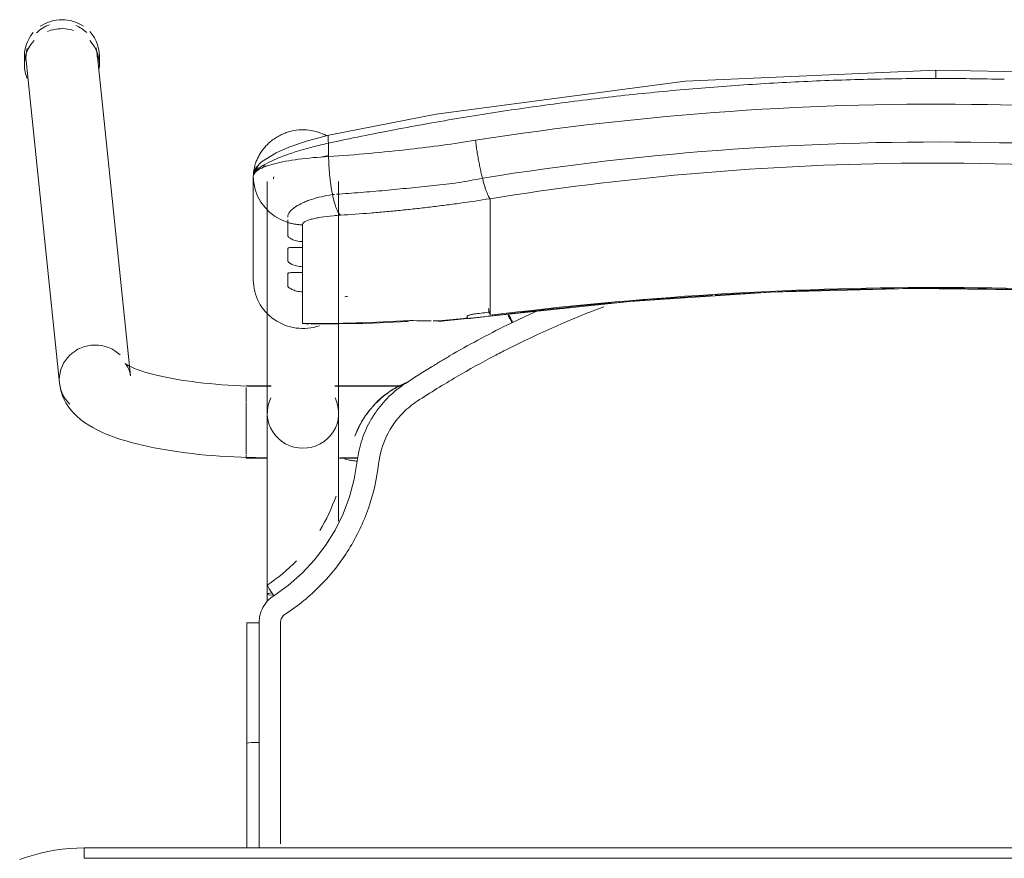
# Model space of a CAD drawing. Header units: metres. Extents: x 3 to 43.5, y -74 to -48.5.
# Tile 94 of 209: x 35.556 to 35.842, y -56.58 to -56.337. Entities that reach past the tile are written whole.
import ezdxf

# ---------------------------------------------------------------- set-up
doc = ezdxf.new("R2010")
doc.units = ezdxf.units.M
doc.layers.add('I-FURN', color=7, linetype='Continuous', lineweight=18)

# ---------------------------------------------------------------- blocks, each defined once
blk = doc.blocks.new('ConjuntoParaAlunoTamanho6 - CJA06_ConjuntoParaAlunoTamanho6-V50-1PAV - FRIGORÍFICA')
at = {"layer": 'I-FURN', "color": 253, "true_color": 0xaaaaaa}
for p, q in [((-0.2643, 0.29456), (-0.2643, 0.29197)), ((-0.23354, 0.20182), (-0.24321, 0.29526)), ((-0.24254, 0.29197), (-0.24254, 0.29456)), ((-0.2638, 0.29312), (-0.25413, 0.19969)), ((-0.1979, 0.25969), (-0.1979, 0.22964)), ((-0.19385, 0.25812), (-0.19385, 0.19097)), ((-0.19207, 0.25896), (-0.19202, 0.25906)), ((-0.19202, 0.25906), (-0.19192, 0.25949)), ((-0.17315, 0.19097), (-0.17315, 0.25812)), ((-0.19734, 0.2558), (-0.19665, 0.25395)), ((-0.17493, 0.25435), (-0.17437, 0.25441)), ((-0.19665, 0.25395), (-0.1957, 0.25221)), ((-0.1957, 0.25221), (-0.19451, 0.25062)), ((-0.12923, 0.2438), (-0.12923, 0.25317)), ((-0.12923, 0.24214), (-0.12923, 0.2438)), ((-0.18366, 0.24073), (-0.18366, 0.23904)), ((-0.12923, 0.24214), (-0.12923, 0.23653)), ((-0.12923, 0.23653), (-0.12923, 0.23486)), ((-0.12923, 0.23486), (-0.12923, 0.22925)), ((-0.18366, 0.23345), (-0.18366, 0.23176)), ((-0.12923, 0.22925), (-0.12923, 0.22759)), ((-0.18366, 0.22617), (-0.18366, 0.21701)), ((-0.12923, 0.22759), (-0.12923, 0.22197)), ((-0.12923, 0.22197), (-0.12923, 0.22031)), ((-0.11598, 0.22048), (-0.1227, 0.21732)), ((-0.14414, 0.21757), (-0.12926, 0.21915)), ((-0.18366, 0.21701), (-0.1818, 0.21679)), ((-0.19271, 0.19894), (-0.2, 0.19894)), ((-0.2, 0.19844), (-0.2, 0.19411)), ((-0.19271, 0.19879), (-0.19385, 0.19879)), ((-0.19385, 0.19879), (-0.19385, 0.19845)), ((-0.19385, 0.19845), (-0.19385, 0.19764)), ((-0.15474, 0.19894), (-0.17429, 0.19894)), ((-0.15494, 0.19879), (-0.17429, 0.19879)), ((-0.2, 0.19393), (-0.2, 0.18575)), ((-0.19385, 0.19367), (-0.19385, 0.1916)), ((-0.2, 0.18573), (-0.2, 0.17916)), ((-0.19385, 0.18688), (-0.19385, 0.18582)), ((-0.19385, 0.18371), (-0.19385, 0.18582)), ((-0.2, 0.17887), (-0.2, 0.17794)), ((-0.2, 0.17794), (-0.19377, 0.17794)), ((-0.19385, 0.17809), (-0.19385, 0.17951)), ((-0.17323, 0.17794), (-0.1676, 0.17794)), ((-0.17268, 0.17809), (-0.16757, 0.17809)), ((-0.19385, 0.13857), (-0.19385, 0.13643)), ((-0.19983, 0.13021), (-0.19982, 0.0953)), ((-0.19982, 0.06488), (-0.19982, 0.0953)), ((-0.19982, 0.0953), (-0.19982, 0.09529)), ((-0.19623, 0.09556), (-0.19738, 0.09554)), ((0.247, 0.06497), (-0.247, 0.06497)), ((-0.247, 0.06497), (-0.247, 0.06197)), ((0.247, 0.06497), (-0.247, 0.06497))]:
    blk.add_line(p, q, dxfattribs=at)
at = {"layer": 'I-FURN', "color": 253, "true_color": 0xaaaaaa, "flags": 128}
for points in [[(0.0001, 0.2904), (-0.07267, 0.28721), (-0.14486, 0.2777), (-0.17603, 0.27161)], [(0.17623, 0.27161), (0.10331, 0.28398), (0.03018, 0.28985), (0.0001, 0.2904)], [(-0.17603, 0.27161), (-0.18218, 0.26997), (-0.18761, 0.26812), (-0.19131, 0.26652), (-0.19557, 0.2639), (-0.19708, 0.26226), (-0.19765, 0.26113), (-0.1979, 0.25971)], [(-0.17607, 0.26928), (-0.17607, 0.26831), (-0.17607, 0.26734), (-0.17607, 0.26637), (-0.17607, 0.2654)], [(-0.1979, 0.24468), (-0.1979, 0.2522), (-0.1979, 0.25971)], [(-0.1979, 0.25969), (-0.19776, 0.25773), (-0.19734, 0.2558)], [(-0.1979, 0.25969), (-0.1979, 0.25218), (-0.1979, 0.24467), (-0.1979, 0.23715), (-0.1979, 0.22964)], [(-0.19451, 0.25062), (-0.19311, 0.2492), (-0.19152, 0.24799)], [(-0.19152, 0.24799), (-0.18977, 0.24701), (-0.1879, 0.24628)], [(-0.1879, 0.24243), (-0.1879, 0.24339), (-0.1879, 0.24435), (-0.1879, 0.24532), (-0.1879, 0.24628)], [(-0.18366, 0.24561), (-0.18366, 0.24439), (-0.18366, 0.24317), (-0.18366, 0.24195), (-0.18366, 0.24073)], [(-0.1879, 0.23515), (-0.1879, 0.23603), (-0.1879, 0.23692), (-0.1879, 0.2378), (-0.1879, 0.23868)], [(-0.18366, 0.23904), (-0.18366, 0.23764), (-0.18366, 0.23624), (-0.18366, 0.23485), (-0.18366, 0.23345)], [(-0.1879, 0.22787), (-0.1879, 0.22876), (-0.1879, 0.22964), (-0.1879, 0.23052), (-0.1879, 0.23141)], [(-0.18366, 0.23176), (-0.18366, 0.23036), (-0.18366, 0.22897), (-0.18366, 0.22757), (-0.18366, 0.22617)], [(-0.12926, 0.21915), (-0.08865, 0.22342), (-0.0479, 0.2261), (-0.00707, 0.22717), (0.03376, 0.22666), (0.07455, 0.22454), (0.11521, 0.22083), (0.12946, 0.21915)], [(-0.12923, 0.22031), (-0.12923, 0.22007), (-0.12923, 0.21984), (-0.12923, 0.21961), (-0.12923, 0.21937)], [(-0.18111, 0.21677), (-0.16533, 0.21701), (-0.15331, 0.21761)], [(-0.1359, 0.2187), (-0.1359, 0.21878), (-0.1359, 0.21886), (-0.1359, 0.21893), (-0.1359, 0.21901)], [(-0.23354, 0.20182), (-0.23373, 0.20287), (-0.23403, 0.20376), (-0.23437, 0.20445), (-0.23469, 0.20492), (-0.23492, 0.20521), (-0.23505, 0.20534), (-0.23507, 0.20536)], [(-0.23507, 0.20536), (-0.23501, 0.20531), (-0.23482, 0.20518), (-0.23451, 0.20499), (-0.23408, 0.20476), (-0.23355, 0.20449), (-0.23291, 0.2042), (-0.23217, 0.20389), (-0.23133, 0.20358), (-0.23041, 0.20326), (-0.22941, 0.20294), (-0.22832, 0.20262), (-0.22717, 0.2023), (-0.22594, 0.20199), (-0.22464, 0.20169), (-0.22328, 0.2014), (-0.22186, 0.20112), (-0.22039, 0.20086), (-0.21886, 0.2006), (-0.21729, 0.20036), (-0.21567, 0.20014), (-0.214, 0.19993), (-0.2123, 0.19973), (-0.21057, 0.19956), (-0.2088, 0.1994), (-0.207, 0.19926), (-0.20518, 0.19913), (-0.20334, 0.19903), (-0.20148, 0.19894), (-0.19961, 0.19888), (-0.19772, 0.19883), (-0.19583, 0.1988), (-0.19394, 0.19879), (-0.19385, 0.19879)], [(-0.25413, 0.19969), (-0.25375, 0.19762), (-0.25311, 0.19572), (-0.25226, 0.19403), (-0.25129, 0.19256), (-0.25023, 0.19128), (-0.24913, 0.19017), (-0.24799, 0.18919), (-0.24683, 0.18832), (-0.24563, 0.18753), (-0.24441, 0.18681), (-0.24316, 0.18615), (-0.24188, 0.18553), (-0.24055, 0.18496), (-0.23919, 0.18441), (-0.23778, 0.1839), (-0.23633, 0.18341), (-0.23483, 0.18295), (-0.2333, 0.18251), (-0.23171, 0.1821), (-0.23008, 0.1817), (-0.22841, 0.18133), (-0.2267, 0.18098), (-0.22495, 0.18064), (-0.22315, 0.18033), (-0.22132, 0.18004), (-0.21946, 0.17976), (-0.21756, 0.17951), (-0.21562, 0.17928), (-0.21366, 0.17906), (-0.21168, 0.17887), (-0.20967, 0.1787), (-0.20763, 0.17855), (-0.20558, 0.17842), (-0.20352, 0.17831), (-0.20144, 0.17823), (-0.19935, 0.17816), (-0.19725, 0.17811), (-0.19515, 0.17809), (-0.19385, 0.17809)], [(-0.19385, 0.13857), (-0.19385, 0.14057), (-0.19385, 0.14257), (-0.19385, 0.14457), (-0.19385, 0.14656), (-0.19385, 0.14855), (-0.19385, 0.15053), (-0.19385, 0.15249), (-0.19385, 0.15444), (-0.19385, 0.15637), (-0.19385, 0.15827), (-0.19385, 0.16015), (-0.19385, 0.162), (-0.19385, 0.16382), (-0.19385, 0.1656), (-0.19385, 0.16735), (-0.19385, 0.16905), (-0.19385, 0.17071), (-0.19385, 0.17233), (-0.19385, 0.1739), (-0.19385, 0.17541), (-0.19385, 0.17687), (-0.19385, 0.17828), (-0.19385, 0.17963), (-0.19385, 0.18092), (-0.19385, 0.18215), (-0.19385, 0.18331), (-0.19385, 0.18441), (-0.19385, 0.18544), (-0.19385, 0.1864), (-0.19385, 0.18729), (-0.19385, 0.1881), (-0.19385, 0.18885), (-0.19385, 0.18951), (-0.19385, 0.19011), (-0.19385, 0.19062), (-0.19385, 0.19097)], [(-0.17315, 0.19097), (-0.17315, 0.19051), (-0.17315, 0.18998), (-0.17315, 0.18937), (-0.17315, 0.18869), (-0.17315, 0.18793), (-0.17315, 0.1871), (-0.17315, 0.18619), (-0.17315, 0.18522), (-0.17315, 0.18417), (-0.17315, 0.18306), (-0.17315, 0.18188), (-0.17315, 0.18064), (-0.17315, 0.17934), (-0.17315, 0.17798), (-0.17315, 0.17656), (-0.17315, 0.17508), (-0.17315, 0.17355), (-0.17315, 0.17198), (-0.17315, 0.17035), (-0.17315, 0.16868), (-0.17315, 0.16696), (-0.17315, 0.16521), (-0.17315, 0.16342), (-0.17315, 0.16159), (-0.17315, 0.15974)], [(-0.16841, 0.18438), (-0.16841, 0.18437), (-0.16841, 0.18435), (-0.16841, 0.18434), (-0.16841, 0.18432)], [(-0.16774, 0.17706), (-0.16861, 0.17188), (-0.16997, 0.16679), (-0.17181, 0.16185), (-0.17415, 0.15713), (-0.17693, 0.15265), (-0.18013, 0.14846), (-0.18374, 0.14461), (-0.18771, 0.14113), (-0.19199, 0.13805)], [(-0.19623, 0.13025), (-0.19623, 0.12331), (-0.19623, 0.11637), (-0.19623, 0.10942), (-0.19623, 0.10249), (-0.19623, 0.09556)], [(-0.19738, 0.09554), (-0.19841, 0.0955), (-0.1992, 0.09544), (-0.19969, 0.09537), (-0.19982, 0.0953)], [(-0.247, 0.06497), (-0.24912, 0.06492), (-0.25124, 0.0648), (-0.25334, 0.06459), (-0.25544, 0.06429), (-0.25753, 0.06391), (-0.2596, 0.06345), (-0.26165, 0.0629), (-0.26367, 0.06228), (-0.26567, 0.06157)], [(0.247, 0.06197), (0.1235, 0.06197), (0, 0.06197), (-0.1235, 0.06197), (-0.247, 0.06197)], [(-0.247, 0.06197), (-0.1235, 0.06197), (0, 0.06197), (0.1235, 0.06197), (0.247, 0.06197)]]:
    blk.add_lwpolyline(points, dxfattribs=at)
at = {"layer": 'I-FURN', "color": 253, "true_color": 0xaaaaaa}
for centre, major_axis, ratio, start_param, end_param in [((-0.25351, 0.29419), (0.01029, 0.00107), 0.967158, 1.815725, 2.256389), ((-0.25342, 0.29456), (0.01088, 0), 0.965926, 1.570796, 2.185058), ((-0.25342, 0.29456), (0.01088, 0), 0.965926, 0.959427, 1.570796), ((-0.25351, 0.29419), (0.01029, 0.00107), 0.967158, 0.685592, 1.060105), ((-0.25342, 0.29456), (0.01088, 0), 0.965926, 2.438822, 3.243525), ((-0.25342, 0.29197), (0.01088, 0), 0.965926, 1.570796, 1.965237), ((-0.25342, 0.29197), (0.01088, 0), 0.965926, 1.257624, 1.559899), ((-0.25342, 0.29456), (0.01088, 0), 0.965926, 6.170166, 7.020457), ((-0.25342, 0.29197), (0.01088, 0), 0.965926, 2.404268, 3.526261), ((-0.25342, 0.29197), (0.01088, 0), 0.965926, 6.182855, 7.015454), ((-0.25351, 0.29419), (0.01029, 0.00107), 0.967158, 6.18338, 6.464028), ((-0.25351, 0.29419), (0.01029, 0.00107), 0.967158, 2.780211, 3.141593), ((-0.1835, 0.22964), (-0.0144, 0), 0.978148, 0, 1.909658), ((0.0001, -0.77117), (1.0209, 0), 0.978148, 1.443771, 1.697822), ((0.0001, -0.77159), (1.0211, 0), 0.978148, 1.443771, 1.633569), ((-0.17927, 0.60128), (0.385, 0), 0.978148, 4.732926, 4.735013), ((0.0001, -0.77159), (1.0211, 0), 0.978148, 1.634309, 1.697822), ((-0.17927, 0.60356), (0.395, 0), 0.978148, 4.828782, 4.839414), ((-0.1305, 0.22908), (-0.00124, 0.00992), 0.026339, 2.463316, 2.789234), ((-0.17927, 0.60336), (0.395, 0), 0.978148, 4.701279, 4.780293), ((-0.14501, 0.22754), (-0.00087, 0.00996), 0.018501, 2.957526, 3.350225), ((-0.17927, 0.60263), (0.395, 0), 0.978148, 4.801491, 4.822541), ((-0.17927, 0.60221), (0.3948, 0), 0.978148, 4.828842, 4.839414), ((-0.24383, 0.20075), (0.01029, 0.00107), 0.967158, 1.470991, 3.041787), ((-0.24383, 0.20075), (0.01029, 0.00107), 0.967158, 0.685592, 1.470991), ((-0.24383, 0.20075), (0.01029, 0.00107), 0.967158, 3.041787, 3.827185), ((-0.1835, 0.19097), (0.01035, 0), 0.978148, 2.686587, 4.712389), ((-0.1835, 0.19097), (0.01035, 0), 0.978148, 4.712389, 6.738191), ((-0.1835, 0.13857), (0.01035, 0), 0.069756, 2.648425, 3.665191)]:
    blk.add_ellipse(centre, major_axis=major_axis, ratio=ratio, start_param=start_param, end_param=end_param, dxfattribs=at)
for points in [[(0.0001, 0.29036), (0.0001, 0.29029), (0.0001, 0.29001), (0.0001, 0.28916), (0.0001, 0.28841), (0.0001, 0.28802)], [(-0.05929, 0.28591), (-0.06588, 0.28544), (-0.07245, 0.28489), (-0.07901, 0.28427)], [(-0.03953, 0.28708), (-0.04612, 0.28677), (-0.05271, 0.28638), (-0.05929, 0.28591)], [(-0.01972, 0.28779), (-0.02633, 0.28763), (-0.03293, 0.2874), (-0.03953, 0.28708)], [(0.0001, 0.28802), (-0.00651, 0.28802), (-0.01312, 0.28795), (-0.01972, 0.28779)], [(0.01992, 0.28779), (0.01332, 0.28795), (0.00671, 0.28802), (0.0001, 0.28802)], [(-0.07901, 0.28427), (-0.08557, 0.28365), (-0.09211, 0.28295), (-0.09864, 0.28217)], [(-0.09864, 0.28217), (-0.10517, 0.28139), (-0.11169, 0.28054), (-0.11819, 0.27961)], [(-0.11819, 0.27961), (-0.12468, 0.27869), (-0.13116, 0.27768), (-0.13762, 0.27661)], [(-0.13762, 0.27661), (-0.14407, 0.27553), (-0.15051, 0.27438), (-0.15692, 0.27316)], [(-0.15692, 0.27316), (-0.16332, 0.27194), (-0.16971, 0.27065), (-0.17607, 0.26928)], [(-0.13346, 0.2701), (-0.13339, 0.26956), (-0.13324, 0.26848), (-0.133, 0.26684), (-0.13272, 0.2652), (-0.13242, 0.26359), (-0.13211, 0.26203), (-0.13178, 0.26053), (-0.13155, 0.25959), (-0.13144, 0.25914)], [(-0.17609, 0.26577), (-0.1767, 0.26561), (-0.17731, 0.26545), (-0.17791, 0.26528)], [(-0.17607, 0.2654), (-0.17914, 0.26523), (-0.18504, 0.2647), (-0.19219, 0.26337), (-0.19682, 0.26165), (-0.1979, 0.26035), (-0.1979, 0.25969)], [(-0.17607, 0.2654), (-0.17606, 0.26498), (-0.17604, 0.26413), (-0.17598, 0.26285), (-0.1759, 0.26156), (-0.17579, 0.26028), (-0.17566, 0.25902), (-0.17551, 0.25778), (-0.17533, 0.25659), (-0.17514, 0.25544), (-0.175, 0.25471), (-0.17493, 0.25435)], [(-0.12923, 0.25317), (-0.12932, 0.25327), (-0.1295, 0.25353), (-0.1298, 0.25409), (-0.13011, 0.25481), (-0.13044, 0.25568), (-0.13077, 0.2567), (-0.1311, 0.25786), (-0.13133, 0.2587), (-0.13144, 0.25914)], [(-0.17493, 0.25435), (-0.17484, 0.25392), (-0.17465, 0.25308), (-0.17435, 0.25195), (-0.17403, 0.25093), (-0.17369, 0.25006), (-0.17335, 0.24934), (-0.173, 0.24877), (-0.17277, 0.2485), (-0.17265, 0.2484)], [(-0.16398, 0.24902), (-0.16687, 0.24878), (-0.16977, 0.24858), (-0.17265, 0.2484)], [(-0.15964, 0.24939), (-0.16109, 0.24926), (-0.16254, 0.24913), (-0.16398, 0.24902)], [(-0.1553, 0.2498), (-0.15675, 0.24966), (-0.15819, 0.24952), (-0.15964, 0.24939)], [(-0.15095, 0.25026), (-0.1524, 0.2501), (-0.15385, 0.24995), (-0.1553, 0.2498)], [(-0.14661, 0.25076), (-0.14806, 0.25058), (-0.14951, 0.25042), (-0.15095, 0.25026)], [(-0.14226, 0.2513), (-0.14371, 0.25111), (-0.14516, 0.25093), (-0.14661, 0.25076)], [(-0.1879, 0.24628), (-0.18756, 0.24617), (-0.18687, 0.24599), (-0.18581, 0.24578), (-0.18474, 0.24565), (-0.18402, 0.24561), (-0.18366, 0.24561)], [(-0.09625, 0.22184), (-0.10584, 0.21825), (-0.1152, 0.21414), (-0.12434, 0.2095)], [(-0.15397, 0.21772), (-0.15349, 0.21752), (-0.153, 0.21758), (-0.15247, 0.21788)], [(-0.14577, 0.21777), (-0.14522, 0.21777), (-0.14467, 0.21778), (-0.14412, 0.21779)], [(-0.1359, 0.21901), (-0.1359, 0.21905), (-0.13586, 0.21912), (-0.13573, 0.21923), (-0.13549, 0.21935), (-0.13518, 0.21946), (-0.13479, 0.21957), (-0.13436, 0.21967), (-0.1339, 0.21974), (-0.13357, 0.21979), (-0.1334, 0.21981)], [(-0.13585, 0.2186), (-0.13587, 0.21862), (-0.13589, 0.21865), (-0.1359, 0.21868), (-0.1359, 0.2187)], [(-0.1227, 0.21732), (-0.12297, 0.21719), (-0.12353, 0.21692), (-0.12408, 0.21665), (-0.12436, 0.21651)], [(-0.12335, 0.21813), (-0.12356, 0.21856), (-0.12377, 0.21898), (-0.12395, 0.21936)], [(-0.12289, 0.21723), (-0.12304, 0.21753), (-0.12319, 0.21783), (-0.12334, 0.21813)], [(-0.12436, 0.21651), (-0.12717, 0.21512), (-0.13276, 0.21224), (-0.13826, 0.20916), (-0.14098, 0.20758)], [(-0.12434, 0.2095), (-0.12494, 0.2092), (-0.12615, 0.20858), (-0.12737, 0.20794), (-0.12798, 0.20762)], [(-0.12798, 0.20762), (-0.13157, 0.20574), (-0.13889, 0.20168), (-0.14651, 0.19698), (-0.1504, 0.19445)], [(-0.14098, 0.20758), (-0.14188, 0.20704), (-0.14368, 0.20597), (-0.14546, 0.20487), (-0.14635, 0.20432)], [(-0.14638, 0.20431), (-0.14762, 0.20355), (-0.1501, 0.202), (-0.15256, 0.20043), (-0.15378, 0.19963)], [(-0.16501, 0.19076), (-0.16447, 0.19151), (-0.16331, 0.19295), (-0.16135, 0.19493), (-0.15919, 0.19669), (-0.15764, 0.19771), (-0.15683, 0.19818)], [(-0.15378, 0.19963), (-0.1555, 0.19851), (-0.15869, 0.19594), (-0.16134, 0.1928), (-0.1625, 0.1911)], [(-0.1568, 0.1982), (-0.15576, 0.1988), (-0.15475, 0.1993), (-0.15376, 0.19971)], [(-0.1504, 0.19445), (-0.15113, 0.19396), (-0.15256, 0.19293), (-0.15386, 0.19174), (-0.15448, 0.19112)], [(-0.16371, 0.18924), (-0.16479, 0.18738), (-0.16656, 0.18343), (-0.1675, 0.1792), (-0.16774, 0.17706)], [(-0.1625, 0.1911), (-0.16271, 0.1908), (-0.16313, 0.19018), (-0.16352, 0.18955), (-0.16371, 0.18924)], [(-0.15448, 0.19112), (-0.15645, 0.18912), (-0.15969, 0.18452), (-0.16124, 0.17915), (-0.16156, 0.17636)], [(-0.16774, 0.17706), (-0.16823, 0.17712), (-0.16921, 0.17725), (-0.17046, 0.17746), (-0.17128, 0.17766), (-0.17147, 0.17776), (-0.17146, 0.1778)], [(-0.17391, 0.16699), (-0.17512, 0.16348), (-0.17671, 0.16011), (-0.17864, 0.15696)], [(-0.1854, 0.14823), (-0.18797, 0.14558), (-0.19084, 0.14321), (-0.19391, 0.14119)], [(-0.19391, 0.14119), (-0.19393, 0.14119), (-0.19385, 0.14103), (-0.19344, 0.14033), (-0.19278, 0.13928), (-0.19225, 0.13846), (-0.19199, 0.13805)], [(-0.19199, 0.13805), (-0.19265, 0.13762), (-0.19383, 0.13663), (-0.19519, 0.13473), (-0.19604, 0.13255), (-0.19622, 0.13104), (-0.19623, 0.13025)], [(-0.18863, 0.13277), (-0.18884, 0.13263), (-0.18922, 0.13231), (-0.18966, 0.1317), (-0.18994, 0.13099), (-0.19, 0.1305), (-0.19, 0.13025)], [(-0.19623, 0.13025), (-0.19672, 0.13025), (-0.1977, 0.13025), (-0.19891, 0.13024), (-0.19969, 0.13022), (-0.19984, 0.13021), (-0.19982, 0.1302)], [(-0.19982, 0.12147), (-0.19982, 0.12438), (-0.19982, 0.12729), (-0.19982, 0.1302)], [(-0.19982, 0.1302), (-0.19982, 0.12438), (-0.19982, 0.11273), (-0.19982, 0.1011), (-0.19982, 0.09529)], [(-0.19982, 0.09528), (-0.19982, 0.1011), (-0.19982, 0.10691), (-0.19982, 0.11273)], [(-0.19982, 0.09529), (-0.19982, 0.08515), (-0.19982, 0.07502), (-0.19982, 0.06488)], [(-0.19982, 0.06488), (-0.19982, 0.06837), (-0.19982, 0.07185), (-0.19982, 0.07534)]]:
    blk.add_open_spline(points, degree=3, dxfattribs=at)
for points, knots in [([(-0.13346, 0.2701), (-0.0847, 0.2778), (0.00519, 0.28415), (0.09466, 0.27626), (0.13366, 0.2701)], [-1, -1, -1, -1, -0.444444, 0, 0, 0, 0]), ([(-0.1979, 0.25971), (-0.1979, 0.26019), (-0.19783, 0.26127), (-0.19747, 0.26287), (-0.19695, 0.2643), (-0.19642, 0.26543), (-0.19585, 0.26637), (-0.19534, 0.26711), (-0.19492, 0.26766), (-0.19447, 0.26819), (-0.19382, 0.2689), (-0.19291, 0.26975), (-0.1919, 0.27053), (-0.19105, 0.27107), (-0.1904, 0.27144), (-0.18973, 0.27177), (-0.18883, 0.27217), (-0.18719, 0.27275), (-0.18474, 0.2732), (-0.18174, 0.27315), (-0.17906, 0.27255), (-0.17745, 0.27187), (-0.17679, 0.27153)], [0, 0, 0, 0, 0.0625, 0.125, 0.15625, 0.1875, 0.21875, 0.234375, 0.25, 0.265625, 0.28125, 0.3125, 0.34375, 0.359375, 0.375, 0.390625, 0.40625, 0.4375, 0.5, 0.5625, 0.625, 0.6721865, 0.6721865, 0.6721865, 0.6721865]), ([(-0.1761, 0.27156), (-0.17616, 0.27149), (-0.17627, 0.27106), (-0.17619, 0.27003), (-0.17607, 0.26928)], [0.625, 0.625, 0.625, 0.625, 0.75, 1, 1, 1, 1]), ([(-0.1979, 0.25971), (-0.1979, 0.26034), (-0.19688, 0.26187), (-0.19282, 0.26411), (-0.18865, 0.26578), (-0.18491, 0.26704), (-0.18064, 0.26823), (-0.1776, 0.26895), (-0.17607, 0.26928)], [0, 0, 0, 0, 0.25, 0.5, 0.625, 0.75, 0.875, 1, 1, 1, 1]), ([(-0.17607, 0.2654), (-0.1682, 0.2659), (-0.154, 0.26716), (-0.13977, 0.2691), (-0.13346, 0.2701)], [-1, -1, -1, -1, -0.444444, 0, 0, 0, 0]), ([(-0.13144, 0.25914), (-0.08343, 0.26683), (0.00512, 0.27318), (0.09323, 0.26529), (0.13164, 0.25914)], [-1, -1, -1, -1, -0.444444, 0, 0, 0, 0]), ([(0.12943, 0.25317), (0.08224, 0.26075), (-0.00484, 0.26702), (-0.09148, 0.25924), (-0.12923, 0.25317)], [-1, -1, -1, -1, -0.444444, 0, 0, 0, 0]), ([(-0.1965, 0.2622), (-0.19671, 0.26207), (-0.1971, 0.26176), (-0.19769, 0.26096), (-0.1979, 0.26021), (-0.1979, 0.25971)], [0.75, 0.75, 0.75, 0.75, 0.8125, 0.875, 1, 1, 1, 1]), ([(-0.19421, 0.2626), (-0.1945, 0.26266), (-0.19502, 0.2627), (-0.19554, 0.2626), (-0.19576, 0.26254)], [0.5473049, 0.5473049, 0.5473049, 0.5473049, 0.625, 0.6812684, 0.6812684, 0.6812684, 0.6812684]), ([(-0.17381, 0.25447), (-0.17147, 0.25462), (-0.16677, 0.25497), (-0.1597, 0.25557), (-0.1538, 0.25614), (-0.14908, 0.25663), (-0.14554, 0.25703), (-0.14198, 0.25739), (-0.13843, 0.25782), (-0.13492, 0.25842), (-0.13259, 0.25889), (-0.13144, 0.25914)], [0, 0, 0, 0, 0.166667, 0.333333, 0.5, 0.583333, 0.666667, 0.75, 0.833333, 0.916667, 1, 1, 1, 1]), ([(-0.1879, 0.24778), (-0.18791, 0.24829), (-0.1875, 0.24933), (-0.18588, 0.25077), (-0.184, 0.25182), (-0.1824, 0.2525), (-0.17978, 0.25344), (-0.17715, 0.25404), (-0.17493, 0.25435)], [0, 0, 0, 0, 0.2, 0.4, 0.55, 0.625, 0.7, 1, 1, 1, 1]), ([(-0.12923, 0.25317), (-0.13213, 0.25271), (-0.13647, 0.25207), (-0.14082, 0.25148), (-0.14226, 0.2513)], [-1, -1, -1, -1, -0.8, -0.7, -0.7, -0.7, -0.7]), ([(-0.1879, 0.24628), (-0.1879, 0.24644), (-0.1879, 0.2467), (-0.1879, 0.247), (-0.1879, 0.2471)], [0, 0, 0, 0, 0.4, 0.6, 0.6, 0.6, 0.6]), ([(-0.17265, 0.2484), (-0.17333, 0.24836), (-0.17532, 0.24821), (-0.17777, 0.24791), (-0.17985, 0.24753), (-0.18163, 0.2471), (-0.18322, 0.24646), (-0.18366, 0.2459), (-0.18366, 0.24561)], [-1, -1, -1, -1, -0.888889, -0.666667, -0.555556, -0.444444, -0.222222, 0, 0, 0, 0]), ([(-0.18366, 0.24073), (-0.18428, 0.24075), (-0.18512, 0.24088), (-0.18609, 0.24117), (-0.18671, 0.24142), (-0.18723, 0.2417), (-0.18762, 0.24198), (-0.18784, 0.24222), (-0.1879, 0.24236), (-0.1879, 0.24243)], [0, 0, 0, 0, 0.25, 0.375, 0.5, 0.625, 0.75, 0.875, 1, 1, 1, 1]), ([(-0.1879, 0.23868), (-0.1879, 0.23875), (-0.18784, 0.23885), (-0.18762, 0.23896), (-0.18723, 0.23902), (-0.18671, 0.23904), (-0.18609, 0.23904), (-0.18512, 0.23903), (-0.18428, 0.23902), (-0.18366, 0.23904)], [0, 0, 0, 0, 0.125, 0.25, 0.375, 0.5, 0.625, 0.75, 1, 1, 1, 1]), ([(-0.18366, 0.23345), (-0.18428, 0.23348), (-0.18512, 0.2336), (-0.18609, 0.23389), (-0.18671, 0.23414), (-0.18723, 0.23442), (-0.18762, 0.2347), (-0.18784, 0.23494), (-0.1879, 0.23508), (-0.1879, 0.23515)], [0, 0, 0, 0, 0.25, 0.375, 0.5, 0.625, 0.75, 0.875, 1, 1, 1, 1]), ([(-0.1879, 0.23141), (-0.1879, 0.23147), (-0.18784, 0.23158), (-0.18762, 0.23168), (-0.18723, 0.23174), (-0.18671, 0.23176), (-0.18609, 0.23176), (-0.18512, 0.23175), (-0.18428, 0.23175), (-0.18366, 0.23176)], [0, 0, 0, 0, 0.125, 0.25, 0.375, 0.5, 0.625, 0.75, 1, 1, 1, 1]), ([(-0.18366, 0.22617), (-0.18428, 0.2262), (-0.18512, 0.22633), (-0.18609, 0.22661), (-0.18671, 0.22687), (-0.18723, 0.22714), (-0.18762, 0.22742), (-0.18784, 0.22767), (-0.1879, 0.22781), (-0.1879, 0.22787)], [0, 0, 0, 0, 0.25, 0.375, 0.5, 0.625, 0.75, 0.875, 1, 1, 1, 1]), ([(-0.15247, 0.21788), (-0.15113, 0.21782), (-0.14908, 0.21777), (-0.14698, 0.21776), (-0.14627, 0.21776)], [0, 0, 0, 0, 0.5, 0.75, 0.75, 0.75, 0.75]), ([(-0.1334, 0.21866), (-0.1337, 0.21862), (-0.13425, 0.21856), (-0.13488, 0.2185), (-0.13529, 0.21849), (-0.13555, 0.2185), (-0.13573, 0.21853), (-0.13582, 0.21857), (-0.13585, 0.2186)], [0, 0, 0, 0, 0.25, 0.5, 0.625, 0.75, 0.875, 1, 1, 1, 1]), ([(-0.12388, 0.21967), (-0.12372, 0.21936), (-0.12333, 0.2186), (-0.12291, 0.21776), (-0.1227, 0.21732)], [0.5302375, 0.5302375, 0.5302375, 0.5302375, 0.75, 1, 1, 1, 1]), ([(-0.15863, 0.1971), (-0.16081, 0.19558), (-0.16383, 0.19273), (-0.16686, 0.18807), (-0.16796, 0.18563), (-0.16841, 0.18438)], [0, 0, 0, 0, 0.5, 0.75, 1, 1, 1, 1]), ([(-0.1535, 0.1999), (-0.15406, 0.19967), (-0.15585, 0.19886), (-0.15753, 0.19787), (-0.15863, 0.1971)], [0.6367527, 0.6367527, 0.6367527, 0.6367527, 0.75, 1, 1, 1, 1]), ([(-0.16841, 0.18432), (-0.16799, 0.18547), (-0.16725, 0.18714), (-0.16604, 0.18925), (-0.16537, 0.19026), (-0.16501, 0.19076)], [0, 0, 0, 0, 0.5, 0.75, 1, 1, 1, 1]), ([(-0.16156, 0.17636), (-0.16208, 0.17191), (-0.16353, 0.16549), (-0.16692, 0.15729), (-0.1701, 0.15145), (-0.17391, 0.14602), (-0.17976, 0.13936), (-0.18487, 0.13521), (-0.18863, 0.13277)], [0, 0, 0, 0, 0.25, 0.375, 0.5, 0.625, 0.75, 1, 1, 1, 1]), ([(-0.19, 0.13025), (-0.19, 0.12863), (-0.19, 0.12547), (-0.19, 0.12092), (-0.19, 0.1173), (-0.19, 0.1145), (-0.19, 0.11243), (-0.19, 0.11052), (-0.19, 0.10828), (-0.19, 0.10624), (-0.19, 0.10408), (-0.19, 0.10228), (-0.19, 0.10023), (-0.19, 0.09774), (-0.19, 0.09515), (-0.19, 0.09189), (-0.19, 0.08842), (-0.19, 0.08419), (-0.19, 0.08049), (-0.19, 0.07684), (-0.19, 0.07351), (-0.19, 0.07081), (-0.19, 0.0683), (-0.19, 0.06666), (-0.19, 0.06612)], [0, 0, 0, 0, 0.03125, 0.0625, 0.09375, 0.109375, 0.125, 0.140625, 0.15625, 0.1875, 0.203125, 0.21875, 0.234375, 0.25, 0.265625, 0.28125, 0.3125, 0.328125, 0.34375, 0.359375, 0.3671875, 0.375, 0.3828125, 0.3865101, 0.3865101, 0.3865101, 0.3865101]), ([(-0.19623, 0.06488), (-0.19623, 0.06802), (-0.19623, 0.0747), (-0.19623, 0.0849), (-0.19623, 0.09203), (-0.19623, 0.09556)], [0.8397159, 0.8397159, 0.8397159, 0.8397159, 0.8888889, 0.9444444, 1, 1, 1, 1])]:
    blk.add_open_spline(points, degree=3, knots=knots, dxfattribs=at)
blk = doc.blocks.new('4 GRE - ESCOLA DE CINEMA E AUDIOVISUAL CINE REX R07_rvt-1-1PAV - FRIGORÍFICA')
at = {"layer": 'I-FURN', "color": 253, "lineweight": 18, "true_color": 0xaaaaaa}
blk.add_blockref('ConjuntoParaAlunoTamanho6 - CJA06_ConjuntoParaAlunoTamanho6-V50-1PAV - FRIGORÍFICA', (35.82168, -56.64244), dxfattribs=at)

msp = doc.modelspace()

# ---------------------------------------------------------------- block references
at = {"lineweight": 5}
msp.add_blockref('4 GRE - ESCOLA DE CINEMA E AUDIOVISUAL CINE REX R07_rvt-1-1PAV - FRIGORÍFICA', (0, 0), dxfattribs=at)

doc.saveas('drawing.dxf')
